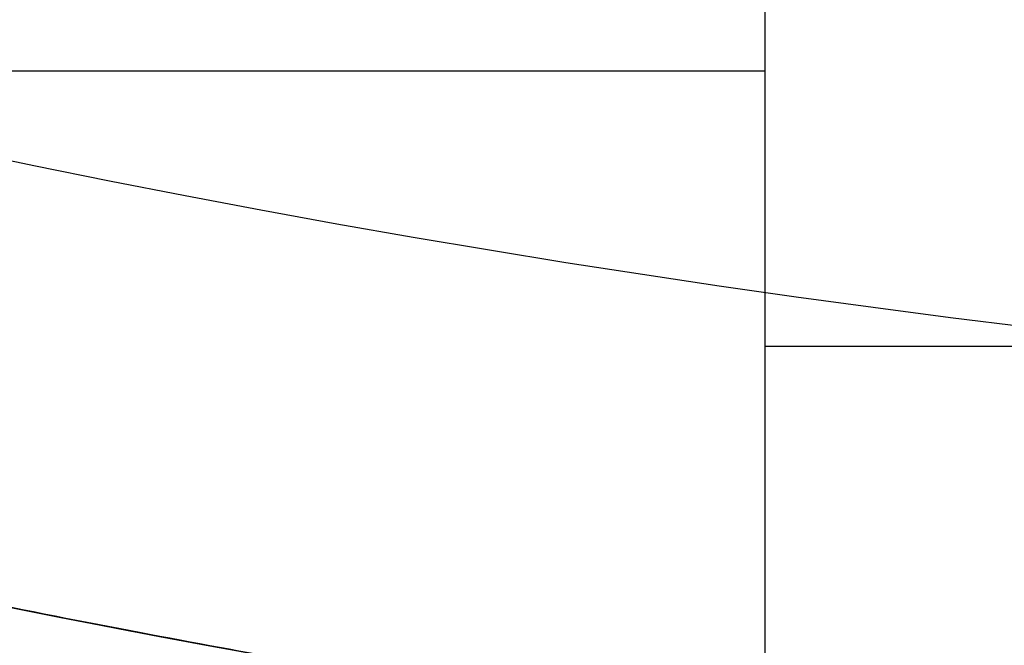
# Model space of a CAD drawing. Header units: centimetres. Extents: x -10 to 8.9, y -34.1 to -8.
# Tile 93 of 256: x -6.6924 to -6.6364, y -33.9205 to -33.8849. Entities that reach past the tile are written whole.
import ezdxf

# ---------------------------------------------------------------- set-up
doc = ezdxf.new("R2010")
doc.units = ezdxf.units.CM
doc.layers.add('Default', color=7, linetype='Continuous', true_color=0x000000)

msp = doc.modelspace()

# ---------------------------------------------------------------- linework, layer by layer
at = {"layer": 'Default'}
for p, q in [((-6.65, -33.925594, -0.8425), (-6.65, -33.867495, -0.8425)), ((-6.65, -33.896545, -0.985), (-6.65, -33.896545, -0.7)), ((-6.45, -33.903484, -0.985), (-6.65, -33.903484, -0.985))]:
    msp.add_line(p, q, dxfattribs=at)
at = {"layer": 'Default', "extrusion": (0, 0, -1)}
msp.add_arc((6.55, -33.205, -0.2075), 0.7025, 180, 0, dxfattribs=at)
at = {"layer": 'Default'}
for centre, start, end in [((-6.55, -33.205, -0.8725), 232.900723, 262.099277), ((-6.55, -33.205, -1.05), 235, 260)]:
    msp.add_arc(centre, 0.7275, start, end, dxfattribs=at)
at = {"layer": 'Default', "extrusion": (0, -1, 0)}
msp.add_arc((-6.74, -0.7, 33.887848), 0.09, 0, 90, dxfattribs=at)
at = {"layer": 'Default'}
for points, degree in [([(-7.269642, -32.813587, -0.82), (-7.279488, -32.833271, -0.82), (-7.297511, -32.873273, -0.82), (-7.319641, -32.935279, -0.82), (-7.336713, -32.998919, -0.82), (-7.348607, -33.063774, -0.82), (-7.355222, -33.129386, -0.82), (-7.356527, -33.194933, -0.82), (-7.352601, -33.259705, -0.82), (-7.343475, -33.323498, -0.82), (-7.329191, -33.386521, -0.82), (-7.309617, -33.448767, -0.82), (-7.284964, -33.50925, -0.82), (-7.255559, -33.567257, -0.82), (-7.221787, -33.622256, -0.82), (-7.183731, -33.674287, -0.82), (-7.141345, -33.723288, -0.819999), (-7.09557, -33.768282, -0.819999), (-7.046467, -33.809179, -0.819999), (-6.994691, -33.845527, -0.819999), (-6.940255, -33.877471, -0.819999), (-6.883229, -33.904939, -0.819999), (-6.824213, -33.927626, -0.819999), (-6.763494, -33.94543, -0.819999), (-6.701582, -33.958198, -0.819999), (-6.659746, -33.963313, -0.819999), (-6.63868, -33.965041, -0.819999)], 3), ([(-6.65, -33.925594, -0.7), (-6.65, -33.896545, -0.7), (-6.65, -33.867495, -0.7)], 2), ([(-6.65, -33.925594, -0.985), (-6.65, -33.896545, -0.985), (-6.65, -33.867495, -0.985)], 2), ([(-6.65, -33.925594, -0.7), (-6.65, -33.925594, -0.696079), (-6.650514, -33.925523, -0.688239), (-6.652802, -33.925202, -0.676702), (-6.656585, -33.924655, -0.665532), (-6.661768, -33.923871, -0.654991), (-6.668294, -33.92283, -0.645188), (-6.676024, -33.921518, -0.636337), (-6.684842, -33.919915, -0.628559), (-6.694625, -33.918005, -0.621978), (-6.705178, -33.915787, -0.61673), (-6.716401, -33.913246, -0.612879), (-6.728047, -33.910411, -0.610533), (-6.736007, -33.908331, -0.61), (-6.74, -33.907251, -0.61)], 3)]:
    msp.add_open_spline(points, degree=degree, dxfattribs=at)
msp.add_open_spline([(-6.63868, -33.965041, -0.819999), (-6.616151, -33.966863, -0.819999), (-6.572051, -33.968796, -0.819999), (-6.509379, -33.966692, -0.819999), (-6.448059, -33.959898, -0.82), (-6.387447, -33.948373, -0.82), (-6.328047, -33.932168, -0.82), (-6.270343, -33.911489, -0.82), (-6.214807, -33.88652, -0.82), (-6.16105, -33.857119, -0.82), (-6.12706, -33.834907, -0.819999), (-6.110485, -33.82312, -0.82)], degree=3, knots=[0, 0, 0, 0, 0.62047, 1.241435, 1.8624, 2.483365, 3.10433, 3.725295, 4.34626, 4.967225, 5.58819, 5.58819, 5.58819, 5.58819], dxfattribs=at)

doc.saveas('drawing.dxf')
